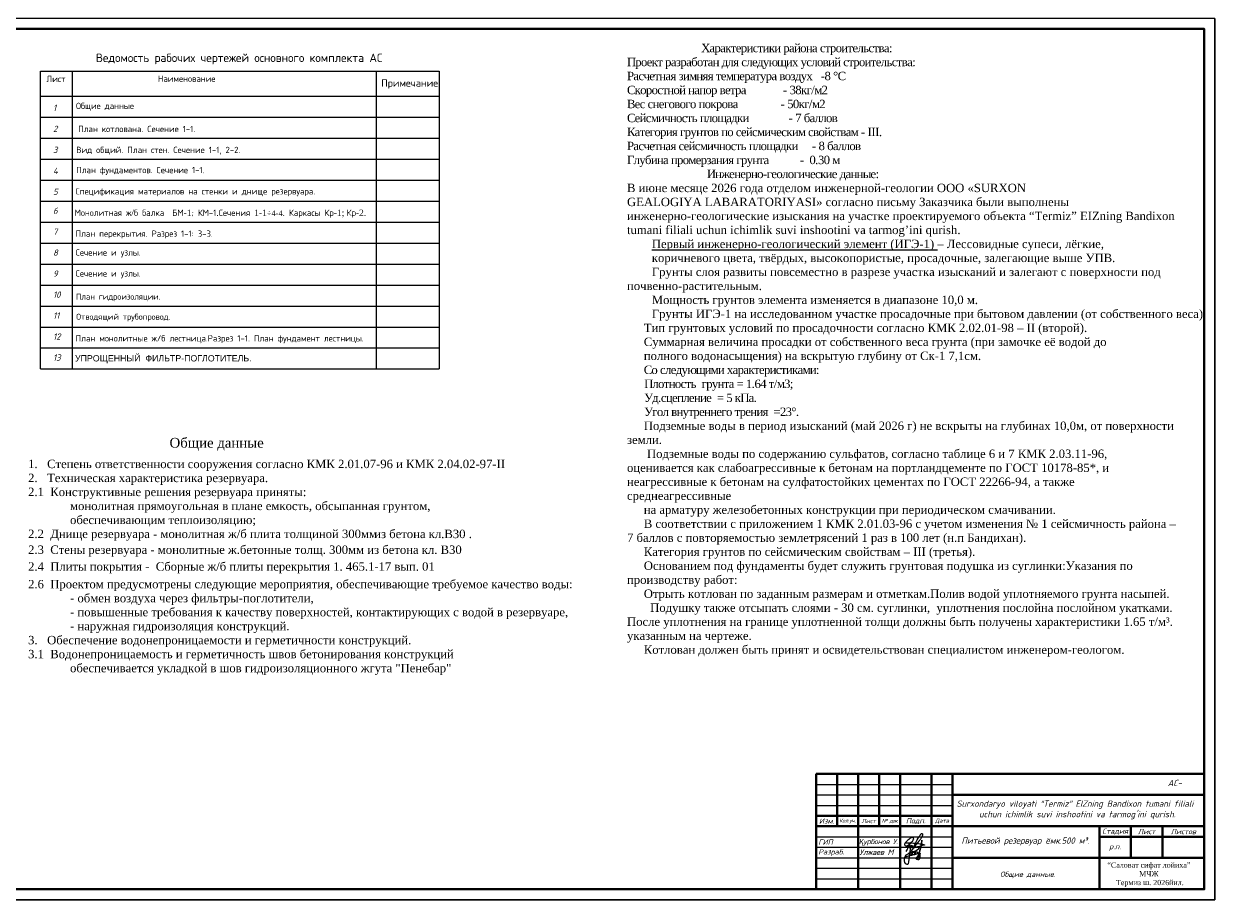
# Model space of a CAD drawing. Header units: millimetres. Extents: x -3143211 to -2549809, y 1060331 to 1394375.
# Tile 112 of 151: x -3114040 to -3056297, y 1330918 to 1372644. Entities that reach past the tile are written whole.
import ezdxf

# ---------------------------------------------------------------- set-up
doc = ezdxf.new("R2010")
doc.units = ezdxf.units.MM
for name, color, linetype in [('(002) Рамка', 7, 'Continuous'), ('PDF _ACO-текст', 7, 'Continuous'), ('PDF _Текст', 7, 'Continuous'), ('RUSSIAN', 4, 'Continuous'), ('Рамка', 7, 'Continuous'), ('РУССКИЙ', 3, 'Continuous')]:
    doc.layers.add(name, color=color, linetype=linetype)
doc.layers.add('Линия', color=250, linetype='Continuous', lineweight=20)
doc.styles.add('Arial', font='arial.ttf')
doc.styles.add('PDF ISOCPEUR', font='isocpeur.ttf')
doc.styles.get("Standard").update_dxf_attribs({"font": 'isocpeui.ttf'})
doc.styles.add('Times New Romans', font='times.ttf', dxfattribs={"height": 300})
doc.styles.add('V@ler@Live', font='isocpeui.ttf')

msp = doc.modelspace()

# ---------------------------------------------------------------- linework, layer by layer
at = {"lineweight": 9}
for p, q in [((-3057296.73173, 1372918.13697), (-3057296.73173, 1330918.13697)), ((-3057296.73173, 1330918.13697), (-3116696.73173, 1330918.13697)), ((-3057296.73173, 1330918.13697), (-3116696.73173, 1330918.13697))]:
    msp.add_line(p, q, dxfattribs=at)
at = {"color": 0, "lineweight": 40, "ltscale": 100}
for p, q in [((-3076296.73173, 1336918.13697), (-3057796.73173, 1336918.13697)), ((-3076296.73173, 1336918.13697), (-3076296.73173, 1331418.13697)), ((-3075296.73173, 1336918.13697), (-3075296.73173, 1334418.13697)), ((-3074296.73173, 1336918.13697), (-3074296.73173, 1331418.13697)), ((-3073296.73173, 1336918.13697), (-3073296.73173, 1334418.13697)), ((-3072296.73173, 1336918.13697), (-3072296.73173, 1331418.13697)), ((-3070796.73173, 1336918.13697), (-3070796.73173, 1331418.13697)), ((-3069796.73173, 1336918.13697), (-3069796.73173, 1331418.13697)), ((-3057796.73173, 1336918.13697), (-3057796.73173, 1331418.13697)), ((-3069796.73173, 1335918.13697), (-3057796.73173, 1335918.13697)), ((-3076296.73173, 1334918.13697), (-3069796.73173, 1334918.13697)), ((-3076296.73173, 1334418.13697), (-3057796.73173, 1334418.13697)), ((-3062796.73173, 1334418.13697), (-3062796.73173, 1331418.13697)), ((-3062796.73173, 1333918.13697), (-3057796.73173, 1333918.13697)), ((-3061296.73173, 1334418.13697), (-3061296.73173, 1332918.13697)), ((-3059796.73173, 1334418.13697), (-3059796.73173, 1332918.13697)), ((-3069796.73173, 1332918.13697), (-3057796.73173, 1332918.13697)), ((-3076296.73173, 1331418.13697), (-3057796.73173, 1331418.13697))]:
    msp.add_line(p, q, dxfattribs=at)
at = {"color": 0, "ltscale": 100}
for p, q in [((-3076296.73173, 1336418.13697), (-3069796.73173, 1336418.13697)), ((-3076296.73173, 1335918.13697), (-3069796.73173, 1335918.13697)), ((-3076296.73173, 1335418.13697), (-3069796.73173, 1335418.13697)), ((-3076296.73173, 1333918.13697), (-3069796.73173, 1333918.13697)), ((-3076296.73173, 1333418.13697), (-3069796.73173, 1333418.13697)), ((-3076296.73173, 1332918.13697), (-3069796.73173, 1332918.13697)), ((-3076296.73173, 1332418.13697), (-3069796.73173, 1332418.13697)), ((-3076296.73173, 1331918.13697), (-3069796.73173, 1331918.13697))]:
    msp.add_line(p, q, dxfattribs=at)
msp.add_lwpolyline([(-3116696.73173, 1330918.13697), (-3057296.73173, 1330918.13697), (-3057296.73173, 1372918.13697), (-3116696.73173, 1372918.13697)], close=True)
at = {"lineweight": 40, "ltscale": 25}
msp.add_lwpolyline([(-3114696.73173, 1331418.13697), (-3057796.73173, 1331418.13697), (-3057796.73173, 1372418.13697), (-3114696.73173, 1372418.13697)], close=True, dxfattribs=at)
at = {"color": 0, "ltscale": 100}
msp.add_lwpolyline([(-3072049.4322, 1333624.45404), (-3072065.166, 1333600.68495), (-3072078.25145, 1333569.43458), (-3072080.97758, 1333542.09866), (-3072069.12394, 1333518.87292), (-3072047.23408, 1333502.16039), (-3072026.29332, 1333495.27748), (-3072001.96004, 1333494.04877), (-3071980.79714, 1333495.00564), (-3071947.90177, 1333501.32313), (-3071916.68247, 1333514.42567), (-3071880.03109, 1333537.54268), (-3071835.26188, 1333569.93476), (-3071805.07245, 1333598.26017), (-3071729.81091, 1333677.2451), (-3071710.9299, 1333698.99205), (-3071686.53603, 1333733.86329), (-3071667.10979, 1333765.74432), (-3071652.83292, 1333799.88703), (-3071647.72394, 1333819.48103), (-3071648.67304, 1333841.21711), (-3071649.88465, 1333853.54764), (-3071652.2675, 1333860.85461), (-3071656.9928, 1333867.16123), (-3071666.78669, 1333877.5019), (-3071675.44975, 1333883.66716), (-3071687.64668, 1333890.99589), (-3071698.9349, 1333893.55115), (-3071721.16805, 1333893.55115), (-3071736.73732, 1333887.78821), (-3071774.45896, 1333866.36746), (-3071824.29676, 1333834.42119), (-3071878.45599, 1333795.1027), (-3071923.77042, 1333757.34999), (-3071972.43699, 1333714.21491), (-3072004.38327, 1333683.58433), (-3072049.4322, 1333624.45404), (-3071785.90873, 1333627.18361), (-3071729.73014, 1333624.37826), (-3071661.55655, 1333622.38841), (-3071611.76664, 1333620.93515), (-3071545.54433, 1333618.55007), (-3071474.68499, 1333614.41815), (-3071416.72937, 1333604.70814), (-3071356.53225, 1333591.61647), (-3071286.92492, 1333579.82963), (-3071221.25534, 1333563.01923), (-3071190.137, 1333557.02795), (-3071171.47812, 1333551.95003), (-3071142.68205, 1333543.17514), (-3071135.10945, 1333539.3368), (-3071131.49479, 1333537.55355), (-3071129.51582, 1333534.41112), (-3071130.94957, 1333531.97546), (-3071139.00681, 1333527.15851), (-3071235.51202, 1333497.9741), (-3071300.99986, 1333480.38081), (-3071364.77124, 1333461.5697), (-3071439.16445, 1333441.27979), (-3071467.61723, 1333435.58209), (-3071486.55404, 1333431.78998), (-3071528.96539, 1333431.09135), (-3071552.99577, 1333433.48351), (-3071565.93986, 1333439.34432), (-3071579.22725, 1333449.33704), (-3071585.64882, 1333458.13368), (-3071593.05987, 1333474.69399), (-3071594.97826, 1333498.00672), (-3071594.67535, 1333512.31621), (-3071587.52682, 1333538.51042), (-3071576.2184, 1333578.41607), (-3071548.43201, 1333649.07192), (-3071518.30317, 1333711.40956), (-3071480.41998, 1333777.73776), (-3071431.20818, 1333857.05977), (-3071386.56013, 1333920.78921), (-3071349.72701, 1333975.73288), (-3071328.36218, 1334014.00752), (-3071306.87066, 1334052.50912), (-3071297.44578, 1334064.35171), (-3071282.48233, 1334070.98453), (-3071268.10448, 1334072.33284), (-3071253.20161, 1334070.33212), (-3071235.14853, 1334061.19841), (-3071225.92006, 1334049.16147), (-3071221.3563, 1334033.22095), (-3071222.08327, 1334012.07204), (-3071225.94025, 1333988.9659), (-3071237.51118, 1333951.36542), (-3071254.494, 1333913.1669), (-3071273.7385, 1333879.78533), (-3071293.10975, 1333846.1839), (-3071311.17743, 1333819.31793), (-3071333.33293, 1333786.37354), (-3071357.48135, 1333756.17566), (-3071412.51669, 1333688.7027), (-3071460.67064, 1333631.59824), (-3071474.68499, 1333614.41815), (-3071511.43734, 1333574.00144), (-3071547.2204, 1333531.42091), (-3071610.85043, 1333459.59073), (-3071651.01449, 1333414.25062), (-3071655.84176, 1333416.37954), (-3071656.28602, 1333432.8746), (-3071662.30371, 1333442.22579), (-3071671.7947, 1333446.49906), (-3071686.25332, 1333450.93544), (-3071695.82509, 1333458.18805), (-3071691.86714, 1333468.14815), (-3071685.10229, 1333479.82627), (-3071670.92638, 1333494.9404), (-3071720.01702, 1333473.76974), (-3071729.14452, 1333481.19633), (-3071732.35531, 1333484.76283), (-3071707.47679, 1333504.91138), (-3071707.86047, 1333507.96682), (-3071709.79906, 1333508.53224), (-3071742.08862, 1333477.45585), (-3071752.04406, 1333472.50842), (-3071761.05041, 1333469.52909), (-3071767.51236, 1333468.67008), (-3071775.06477, 1333469.19201), (-3071781.34498, 1333471.26884), (-3071784.87885, 1333474.91146), (-3071785.48466, 1333477.52109), (-3071748.20728, 1333507.76023), (-3071748.28805, 1333511.5007), (-3071751.57961, 1333512.65329), (-3071792.12836, 1333473.51965), (-3071800.62986, 1333468.23514), (-3071813.95764, 1333463.864), (-3071832.09149, 1333462.42871), (-3071843.13739, 1333465.15795), (-3071850.26573, 1333471.18185), (-3071852.2245, 1333481.47904), (-3071845.6212, 1333494.59245), (-3071835.76672, 1333511.63118), (-3071829.50671, 1333516.86133), (-3071825.38721, 1333517.65509), (-3071823.40824, 1333516.45901), (-3071823.61018, 1333514.66488), (-3071885.48336, 1333488.40544), (-3071906.92896, 1333480.5113), (-3071928.47553, 1333474.50914), (-3071943.76209, 1333468.59397), (-3071951.94913, 1333465.42597), (-3071955.61573, 1333462.11337), (-3071957.57451, 1333457.12245), (-3071957.45334, 1333448.01048), (-3071954.86856, 1333442.04094), (-3071949.57784, 1333437.22399), (-3071943.17647, 1333433.4074), (-3071936.09772, 1333429.18694), (-3071928.8794, 1333429.28635), (-3071920.82216, 1333431.31969), (-3071915.08718, 1333435.50598), (-3071908.95211, 1333439.98431), (-3071904.12205, 1333447.19497), (-3071899.1011, 1333454.69061), (-3071894.32816, 1333464.08147), (-3071891.17796, 1333472.51929), (-3071888.21806, 1333480.44737), (-3071886.41546, 1333485.27565), (-3071886.41149, 1333488.06379), (-3071884.17078, 1333496.99549), (-3071881.2629, 1333513.37094), (-3071876.05295, 1333538.56478), (-3071870.35836, 1333566.9663), (-3071859.13072, 1333604.07748), (-3071851.05034, 1333626.50888)], dxfattribs=at)
at = {"lineweight": 18, "elevation": 0}
msp.add_lwpolyline([(-3071998.39511, 1333224.45126), (-3071952.47911, 1333302.67132), (-3071927.27606, 1333359.31311), (-3071920.11145, 1333394.75147), (-3071918.47159, 1333429.40167), (-3071920.26762, 1333439.79192), (-3071925.44098, 1333446.52012), (-3071932.68369, 1333450.14373), (-3071921.82939, 1333439.79192), (-3071914.05959, 1333433.07334), (-3071895.41598, 1333419.10753), (-3071865.41049, 1333405.65114), (-3071844.69753, 1333402.54656), (-3071811.56851, 1333402.03714), (-3071796.04843, 1333406.17017), (-3071774.82789, 1333412.89837), (-3071764.98875, 1333421.69308), (-3071759.28829, 1333429.44973), (-3071758.78072, 1333437.72541), (-3071763.4465, 1333444.4536), (-3071770.68921, 1333444.4536), (-3071776.37014, 1333441.34902), (-3071781.03593, 1333436.68734), (-3071791.38264, 1333422.21211), (-3071798.11777, 1333408.23669), (-3071805.36048, 1333382.89062), (-3071815.70719, 1333335.30306), (-3071852.36972, 1333083.65899), (-3071868.26072, 1332935.34075), (-3071893.44424, 1332728.74674), (-3071911.99025, 1332634.48474), (-3071925.24576, 1332610.64771), (-3071945.11927, 1332602.69882), (-3071959.68277, 1332602.69882), (-3071984.86629, 1332613.30054), (-3072016.66781, 1332635.81115), (-3072065.68783, 1332698.05656), (-3072085.56134, 1332778.83334), (-3072086.88884, 1332878.1511), (-3072072.32535, 1332950.98861), (-3072044.48682, 1333006.61155), (-3072014.0128, 1333039.71427), (-3071908.00774, 1333112.55178), (-3071827.1862, 1333173.47077), (-3071738.39963, 1333260.87001), (-3071701.30762, 1333316.49296), (-3071637.70458, 1333386.67763), (-3071599.28507, 1333418.46355), (-3071560.84603, 1333431.70848), (-3071522.42652, 1333439.64775), (-3071495.93501, 1333439.64775), (-3071466.76898, 1333431.70848), (-3071425.69446, 1333414.49391), (-3071411.13096, 1333390.65688), (-3071411.13096, 1333365.49343), (-3071415.09395, 1333340.32999), (-3071437.62247, 1333311.19691), (-3071510.49851, 1333262.19643), (-3071650.9601, 1333209.22632), (-3071798.03968, 1333164.19547), (-3071876.20622, 1333136.38881), (-3071931.86376, 1333097.99004), (-3072016.66781, 1333039.71427), (-3072040.52383, 1333006.61155), (-3072048.05936, 1332989.70456), (-3072049.09403, 1332980.85218), (-3072045.9705, 1332973.5665), (-3072039.72342, 1332969.91406), (-3072030.86038, 1332968.87599), (-3071949.57031, 1332990.22359), (-3071892.25339, 1333010.01409), (-3071829.2165, 1333035.53317), (-3071787.36109, 1333059.39904), (-3071739.3367, 1333107.3999), (-3071724.67559, 1333139.38766), (-3071725.72978, 1333154.92979), (-3071732.543, 1333159.64914), (-3071748.80492, 1333164.88752), (-3071766.12103, 1333163.83984), (-3071782.91005, 1333159.64914), (-3071793.92052, 1333152.30579), (-3071809.65534, 1333141.30039), (-3071822.2471, 1333127.15196), (-3071843.74095, 1333095.17381), (-3071850.57369, 1333075.24874), (-3071854.24384, 1333055.33329), (-3071849.51949, 1333036.98454), (-3071837.98192, 1333029.6412), (-3071821.72001, 1333027.02681), (-3071729.39994, 1333044.84692), (-3071639.71536, 1333069.48172), (-3071614.53184, 1333084.1588), (-3071599.32411, 1333116.13694), (-3071598.79702, 1333130.81402), (-3071599.32411, 1333145.49109), (-3071608.77282, 1333157.02514), (-3071618.72909, 1333165.41616), (-3071631.32085, 1333171.70221), (-3071654.92309, 1333172.23086), (-3071679.57951, 1333166.99248), (-3071695.84143, 1333160.69681), (-3071707.9061, 1333154.41076), (-3071719.44366, 1333140.78136), (-3071726.78398, 1333126.10428), (-3071727.83817, 1333108.27457), (-3071716.80818, 1333088.35911), (-3071697.4032, 1333074.20107), (-3071673.80097, 1333072.10572), (-3071629.23199, 1333076.29642), (-3071597.76235, 1333080.49674), (-3071541.63628, 1333091.50214), (-3071487.05245, 1333107.2365), (-3071467.62795, 1333119.29919), (-3071458.72587, 1333133.97627), (-3071457.67168, 1333161.23507), (-3071461.86893, 1333173.81679), (-3071475.49536, 1333184.82219), (-3071492.81148, 1333188.49387), (-3071520.08386, 1333187.44619), (-3071543.159, 1333181.67917), (-3071568.34252, 1333165.42577), (-3071582.49605, 1333144.45303), (-3071584.07735, 1333130.3046), (-3071578.2988, 1333116.6752), (-3071565.72656, 1333108.81282), (-3071539.48884, 1333098.85509), (-3071510.65469, 1333100.4218), (-3071436.15831, 1333117.72287), (-3071401.77987, 1333126.07545), (-3071351.93992, 1333256.67931), (-3071316.89773, 1333387.28317), (-3071280.52804, 1333563.65798), (-3071267.05778, 1333748.12584), (-3071261.66968, 1333764.28312), (-3071260.32265, 1333746.7802), (-3071287.26317, 1333516.5414), (-3071399.08582, 1333060.1007), (-3071446.23172, 1332898.52792), (-3071459.70197, 1332866.21336), (-3071473.17223, 1332846.01916), (-3071485.29546, 1332841.97264), (-3071494.74416, 1332841.97264), (-3071512.2555, 1332847.3648), (-3071518.99063, 1332856.78428), (-3071521.68468, 1332870.25028), (-3071521.68468, 1332890.44447), (-3071502.82632, 1332929.49683), (-3071483.94844, 1332949.69103), (-3071342.51074, 1333131.458), (-3071413.9031, 1332953.72794), (-3071439.49659, 1332909.30264), (-3071455.6609, 1332883.71628), (-3071467.78413, 1332846.01916), (-3071447.57874, 1332836.59008), (-3071412.55608, 1332837.93572), (-3071372.14531, 1332863.52208), (-3071338.46966, 1332911.99392), (-3071331.73454, 1332948.34539), (-3071331.73454, 1332991.43467), (-3071346.55182, 1333062.79197), (-3071403.1269, 1333120.68328), (-3071473.17223, 1333169.15511), (-3071574.21868, 1333194.74147), (-3071721.064, 1333202.81531)], dxfattribs=at)
at = {"layer": 'PDF _ACO-текст', "lineweight": 20}
for points in [[(-3113265.66983, 1356214.83127), (-3113265.66983, 1370414.83127), (-3111762.78443, 1370414.83127), (-3094265.81159, 1370414.83127), (-3094265.81159, 1356214.83127)], [(-3111762.78443, 1370414.83127), (-3111762.78443, 1356214.83127)], [(-3097263.11543, 1370414.83127), (-3097263.11543, 1356214.83127)]]:
    msp.add_lwpolyline(points, dxfattribs=at)
at = {"layer": 'Линия', "color": 0}
for p, q in [((-3113265.66983, 1369214.83127), (-3094265.81159, 1369214.83127)), ((-3113265.66983, 1368214.83127), (-3094265.81159, 1368214.83127)), ((-3113265.66983, 1367214.83127), (-3094265.81159, 1367214.83127)), ((-3113265.66983, 1366214.83127), (-3094265.81159, 1366214.83127)), ((-3113265.66983, 1365214.83127), (-3094265.81159, 1365214.83127)), ((-3113265.66983, 1364214.83127), (-3094265.81159, 1364214.83127)), ((-3113265.66983, 1363214.83127), (-3094265.81159, 1363214.83127)), ((-3113265.66983, 1362214.83127), (-3094265.81159, 1362214.83127)), ((-3113265.66983, 1361214.83127), (-3094265.81159, 1361214.83127)), ((-3113265.66983, 1360214.83127), (-3094265.81159, 1360214.83127)), ((-3113265.66983, 1359214.83127), (-3094265.81159, 1359214.83127)), ((-3113265.66983, 1358214.83127), (-3094265.81159, 1358214.83127)), ((-3113265.66983, 1357214.83127), (-3094265.81159, 1357214.83127)), ((-3113265.66983, 1356214.83127), (-3094265.81159, 1356214.83127))]:
    msp.add_line(p, q, dxfattribs=at)
msp.add_lwpolyline([(-3113265.66983, 1363213.68179), (-3094265.81159, 1363213.68179)], dxfattribs=at)

# ---------------------------------------------------------------- texts
at = {"layer": '(002) Рамка', "insert": (-3069699.28716, 1335648.1554), "char_height": 300, "width": 11750.9206449, "attachment_point": 1}
msp.add_mtext('\\pi96.71032;Surxondaryo viloyati “Termiz” EIZning Bandixon tumani filiali \\P\\pi1164.55123;uchun ichimlik suvi inshootini va tarmog’ini qurish.', dxfattribs=at)
at = {"color": 0, "lineweight": 25, "ltscale": 100, "char_height": 300, "attachment_point": 1}
for s, insert, width in [('1', (-3112666.47474, 1368808.14762), 154.8133292), ('2', (-3112666.47474, 1367808.14762), 154.8133292), ('3', (-3112666.47474, 1366808.14762), 154.8133292), ('4', (-3112666.47474, 1365808.14762), 154.8133292), ('5', (-3112666.47474, 1364808.14762), 154.8133292), ('6', (-3112666.47474, 1363908.14762), 154.8133292), ('7', (-3112666.47474, 1362908.14762), 154.8133292), ('8', (-3112666.47474, 1361908.14762), 299.7962822), ('9', (-3112666.47474, 1360908.14762), 418.2628145), ('10', (-3112666.47474, 1359908.14762), 154.8133292), ('11', (-3112666.47474, 1358908.14762), 154.8133292), ('12', (-3112666.47474, 1357908.14762), 154.8133292), ('13', (-3112666.47474, 1356908.14762), 154.8133292)]:
    msp.add_mtext(s, dxfattribs=dict(at, insert=insert, width=width))
at = {"char_height": 300}
for s, insert, width, attachment_point in [('АС-', (-3059537.09718, 1336634.54775), 3755.5448795, 1), ('\\pt184.701;{\\C0;Питьевой резервуар ёмк.500 м³.}', (-3066326.11925, 1333888.62526), 6815.5670785, 2)]:
    msp.add_mtext(s, dxfattribs=dict(at, insert=insert, width=width, attachment_point=attachment_point))
at = {"color": 0, "ltscale": 100, "style": 'V@ler@Live'}
for s, insert, char_height, width, attachment_point in [('Изм.', (-3075796.73173, 1334668.13697), 250, 700, 5), ('{\\W0.9;Кол.уч.}', (-3074796.73173, 1334668.13697), 180, 700, 5), ('Лист', (-3073796.73173, 1334668.13697), 200, 700, 5), ('{\\T0.9;№ док}', (-3072796.73173, 1334668.13697), 180, 700, 5), ('Подп.', (-3071546.73173, 1334668.13697), 250, 1200, 5), ('Дата', (-3070296.73173, 1334668.13697), 200, 700, 5), ('Стадия', (-3062046.73173, 1334168.13697), 250, 1200, 5), ('Лист', (-3060546.73173, 1334168.13697), 250, 1200, 5), ('Листов', (-3058796.73173, 1334168.13697), 250, 1700, 5), ('ГИП', (-3076196.73173, 1333668.13697), 250, 1800, 4), ('Разраб.', (-3076196.73173, 1333168.13697), 250, 1800, 4), ('р.п.', (-3062046.73173, 1333418.13697), 250, 1200, 5)]:
    msp.add_mtext(s, dxfattribs=dict(at, insert=insert, char_height=char_height, width=width, attachment_point=attachment_point))
at = {"color": 0, "attachment_point": 1, "style": 'V@ler@Live'}
for s, insert, char_height, width in [('{\\fArial|b0|i1|c204|p34;\\T0.95;Қ\\fISOCPEUR|b0|i1|c204|p34;урбонов У.}', (-3074239.79471, 1333818.13372), 250.001, 2020.6836245), ('{\\T0.95;Улжаев М}', (-3074229.75051, 1333323.15134), 270.001013, 1950.389136)]:
    msp.add_mtext(s, dxfattribs=dict(at, insert=insert, char_height=char_height, width=width))
at = {"color": 0, "lineweight": 20, "insert": (-3067531.33335, 1332258.54819), "char_height": 250, "width": 3872.4341302, "attachment_point": 1}
msp.add_mtext('{\\C256;Общие данные.}', dxfattribs=at)
at = {"layer": 'PDF _Текст', "attachment_point": 7, "style": 'PDF ISOCPEUR'}
for s, insert, char_height, width in [('\\pi106.71768;Ведомость рабочих чертежей основного комплекта АС', (-3110730.48455, 1370736.06827), 400.0033345, 14173.5517312), ('Общие данные ', (-3111570.42624, 1368519.35497), 300.0025008, 4481.9246672), ('\\pi1167.78287;План котлована. Сечение 1-1.   ', (-3112639.63141, 1367501.2017), 300, 7885.5657348), ('\\pi155.28287;Вид общий. План стен. Сечение 1-1, 2-2.   ', (-3111717.64387, 1366422.21738), 300, 7885.5657348), ('План фундаментов. Сечение 1-1. ', (-3111562.47279, 1365463.5516), 300, 6265.6908629), ('{\\C0;Спецификация материалов на стенки и днище резервуара.   }', (-3111598.04597, 1364448.49992), 300, 11706.0521282), ('План перекрытия. Разрез 1-1: 3-3.', (-3111594.60658, 1362432.86644), 300.0025008, 7556.4517945), ('\\pt184.70254;Сечение и узлы.', (-3111590.97196, 1361535.77916), 300.0025008, 4480.618124), ('\\pt184.70254;Сечение и узлы.', (-3111590.97196, 1360536.92864), 300.0025008, 4480.618124), ('План гидроизоляции.', (-3111574.80436, 1359441.88), 285.0006022, 5162.8393529), ('Отводящий трубопровод.', (-3111559.93852, 1358483.40029), 285.0006022, 5307.7998205)]:
    msp.add_mtext(s, dxfattribs=dict(at, insert=insert, char_height=char_height, width=width))
for s, insert, char_height in [('Примечание', (-3097024.90012, 1369572.88153), 350.001553), ('\\pt5.31304;{\\fArial|b0|i0|c204|p34;УПРОЩЕННЫЙ  ФИЛЬТР-ПОГЛОТИТЕЛЬ.}', (-3111618.94553, 1356486.26788), 300.0025008)]:
    msp.add_mtext(s, dxfattribs=dict(at, insert=insert, char_height=char_height))
at = {"layer": 'RUSSIAN', "color": 7, "style": 'Times New Romans'}
for s, p in [('1.   Степень ответственности сооружения согласно КМК 2.01.07-96 и КМК 2.04.02-97-II', (-3113855.60895, 1351489.58475)), ('2.   Техническая характеристика резервуара.', (-3113855.60895, 1350822.91808)), ('2.1  Конструктивные решения резервуара приняты:', (-3113855.60895, 1350156.25141)), ('монолитная прямоугольная в плане емкость, обсыпанная грунтом,', (-3111855.60895, 1349489.58475)), ('обеспечивающим теплоизоляцию;', (-3111855.60895, 1348822.91808)), ('2.2  Днище резервуара - монолитная ж/б плита толщиной 300мм', (-3113855.60895, 1348156.25141)), ('из бетона кл.В30 .', (-3097358.1201, 1348154.00287)), ('2.3  Cтены резервуара - монолитные ж.бетонные толщ. 300мм из бетона кл. В30', (-3113855.60895, 1347401.60463)), ('2.4  Плиты покрытия -  Сборные ж/б плиты перекрытия 1. 465.1-17 вып. 01', (-3113855.60895, 1346601.16048)), ('2.6  Проектом предусмотрены следующие мероприятия, обеспечивающие требуемое качество воды:', (-3113855.60895, 1345760.78213)), ('- обмен воздуха через фильтры-поглотители, ', (-3111855.60895, 1345094.11546)), ('- повышенные требования к качеству поверхностей, контактирующих с водой в резервуаре,', (-3111855.60895, 1344427.44879)), ('- наружная гидроизоляция конструкций.', (-3111855.60895, 1343760.78213)), ('3.   Обеспечение водонепроницаемости и герметичности конструкций.', (-3113855.60895, 1343094.11546)), ('3.1  Водонепроницаемость и герметичность швов бетонирования конструкций ', (-3113855.60895, 1342427.44879)), ('обеспечивается укладкой в шов гидроизоляционного жгута "Пенебар"  ', (-3111855.60895, 1341760.78213))]:
    msp.add_text(s, height=400, dxfattribs=at).set_placement(p)
at = {"layer": 'Линия', "color": 0, "char_height": 300, "attachment_point": 1}
for s, insert, width in [('{\\fISOCPEUR|b0|i0|c204|p34;Лист}', (-3112979.99612, 1370188.1639), 1217.2116894), ('{\\fISOCPEUR|b0|i0|c204|p34;Наименование}', (-3107673.12942, 1370197.29333), 3317.2857143)]:
    msp.add_mtext(s, dxfattribs=dict(at, insert=insert, width=width))
at = {"layer": 'Линия', "color": 0, "insert": (-3111635.32134, 1363428.1255), "char_height": 300.00250085, "width": 16362.4841961, "attachment_point": 7, "style": 'PDF ISOCPEUR'}
msp.add_mtext('Монолитная ж{\\fTimes New Roman|b0|i0|c238|p18;/}б балка  БМ{\\fTimes New Roman|b0|i0|c238|p18;-1}; КМ-1{\\fTimes New Roman|b0|i0|c238|p18;.}Сечения {\\fTimes New Roman|b0|i0|c238|p18;1-1\\H0.875x;÷4-4.  \\fISOCPEUR|b0|i0|c204|p34;\\H1.14286x;Каркасы Кр\\fTimes New Roman|b0|i0|c238|p18;-1; \\fISOCPEUR|b0|i0|c204|p34;Кр\\fTimes New Roman|b0|i0|c238|p18;-2.}', dxfattribs=at)
at = {"layer": 'Линия', "color": 0, "insert": (-3111590.01312, 1357443.56091), "char_height": 300.00250085, "attachment_point": 7, "style": 'PDF ISOCPEUR'}
msp.add_mtext('\\pt5.10004;План монолитные ж/б лестница.Разрез {\\fISOCPEUR|b0|i0|c238|p34;1-1.} План фундамент лестницы.', dxfattribs=at)
at = {"layer": 'Рамка', "color": 7, "linetype": 'Continuous', "lineweight": 9, "insert": (-3060437.68142, 1332115.84758), "char_height": 250, "width": 4603.8764225, "attachment_point": 5, "style": 'Arial'}
msp.add_mtext('{\\fTimes New Roman|b0|i0|c204|p18;\\C256;“Саловат сифат лойиха” MЧЖ\\P \\C7;Термиз ш. 2026йил.}', dxfattribs=at)
at = {"layer": 'РУССКИЙ', "color": 0, "style": 'Times New Romans'}
msp.add_text('Общие данные', height=466.6666667, dxfattribs=at).set_placement((-3107113.6478, 1352464.29935))
at = {"layer": 'РУССКИЙ', "color": 0, "insert": (-3085309.59925, 1371711.54783), "char_height": 400, "width": 26085.5182877, "attachment_point": 1, "style": 'Times New Romans'}
msp.add_mtext('{\\T0.9;                          Характеристики района строительства:\\PПроект разработан для следующих условий строительства:\\PРасчетная зимняя температура воздух   -8 °C\\PСкоростной напор ветра             - 38кг/м2\\PВес снегового покрова               - 50кг/м2\\PСейсмичность площадки              - 7 баллов\\PКатегория грунтов по сейсмическим свойствам - III.\\PРасчетная сейсмичность площадки     - 8 баллов\\PГлубина промерзания грунта           -  0.30 м\\P                            Инженерно-геологические данные:\\P\\pi1418.332,t16065;}В июне месяце 2026 года отделом инженерной-геологии OOO «SURXON\\PGEALOGIYA LABARATORIYASI» согласно письму Заказчика были выполнены инженерно-геологические изыскания на участке проектируемого объекта “Termiz” EIZning Bandixon tumani filiali uchun ichimlik suvi inshootini va tarmog’ini qurish.    \\P\\pi1181.668;{\\LПервый инженерно-геологический элемент (ИГЭ-1)} – Лессовидные супеси, лёгкие,\\Pкоричневого цвета, твёрдых, высокопористые, просадочные, залегающие выше УПВ.\\PГрунты слоя развиты повсеместно в разрезе участка изысканий и залегают с поверхности под почвенно-растительным.\\PМощность грунтов элемента изменяется в диапазоне 10,0 м.\\PГрунты ИГЭ-1 на исследованном участке просадочные при бытовом давлении (от собственного веса).\\P\\pi800,tz;Тип грунтовых условий по просадочности согласно КМК 2.02.01-98 – II (второй).\\PСуммарная величина просадки от собственного веса грунта (при замочке её водой до\\Pполного водонасыщения) на вскрытую глубину от Ск-1 7,1см.{\\T0.9;\\PСо следующими характеристиками:\\P\\pi0;      Плотность  грунта = 1.64 т/м3; \\P      Уд.сцепление  = 5 кПа.\\P      Угол внутреннего трения  =23°.\\P}Подземные воды в период изысканий (май 2026 г) не вскрыты на глубинах 10,0м, от поверхности земли.\\P Подземные воды по содержанию сульфатов, согласно таблице 6 и 7 КМК 2.03.11-96, оценивается как слабоагрессивные к бетонам на портландцементе по ГОСТ 10178-85*, и неагрессивные к бетонам на сулфатостойких цементах по ГОСТ 22266-94, а также среднеагрессивные\\Pна арматуру железобетонных конструкции при периодическом смачивании.\\PВ соответствии с приложением 1 КМК 2.01.03-96 с учетом изменения № 1 сейсмичность района – 7 баллов с повторяемостью землетрясений 1 раз в 100 лет (н.п Бандихан).\\PКатегория грунтов по сейсмическим свойствам – III (третья). \\PОснованием под фундаменты будет служить грунтовая подушка из суглинки:Указания по производству работ:\\PОтрыть котлован по заданным размерам и отметкам.{\\A1;Полив водой уплотняемого грунта насыпей}.\\P  Подушку также отсыпать слоями - 30 см. {\\C7;суглинки},  уплотнения послойна послойном укатками. После уплотнения на границе уплотненной толщи должны быть получены характеристики 1.65 т/м³. указанным на чертеже. \\PКотлован должен быть принят и освидетельствован специалистом инженером-геологом.', dxfattribs=at)

doc.saveas('drawing.dxf')
